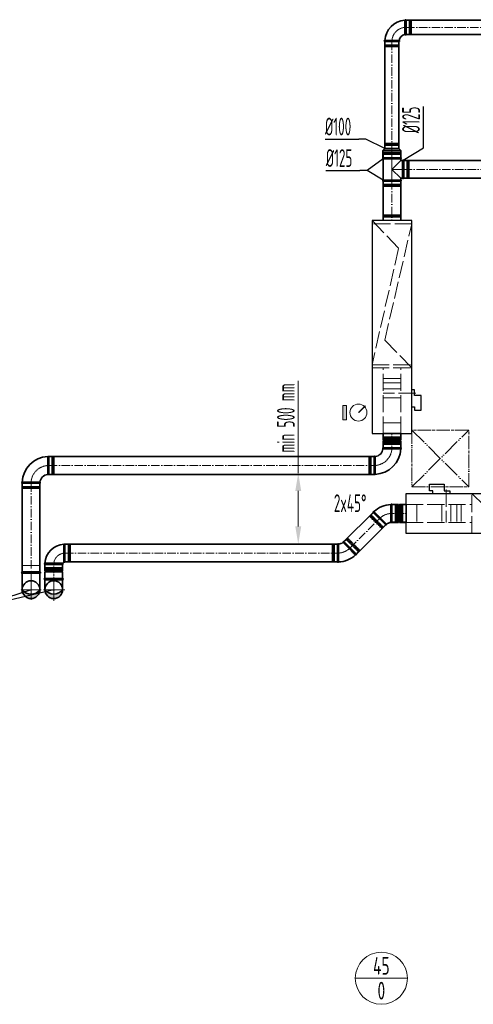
# Model space of a CAD drawing. Header units: millimetres. Extents: x -118717 to 8962, y 22910 to 145283.
# Tile 114 of 193: x -14900 to -11705, y 22910 to 29836. Entities that reach past the tile are written whole.
import ezdxf
from ezdxf.enums import TextEntityAlignment as Align

# ---------------------------------------------------------------- set-up
doc = ezdxf.new("R2010")
doc.units = ezdxf.units.MM
for name, pattern in [('ACAD_ISO02W100', [15, 12, -3]), ('ACAD_ISO05W100', [33, 24, -3, 0, -3, 0, -3]), ('ACAD_ISO10W100', [18, 12, -3, 0, -3]), ('phl_thick', [0])]:
    doc.linetypes.add(name, pattern=pattern)
for name, color, linetype, lineweight in [('UT_KOTY - DIMENZE', 7, 'Continuous', 5), ('VZT_01 SUP (PŘÍVOD) - OBRYS', 5, 'Continuous', 35), ('VZT_02 SUP (PŘÍVOD) - OSA', 5, 'ACAD_ISO10W100', 5), ('VZT_05 ETA (ODVOD) - OBRYS', 6, 'Continuous', 35), ('VZT_06 ETA (ODVOD) - OSA', 6, 'ACAD_ISO10W100', 5), ('VZT_21 ZAŘÍZENÍ - OBRYS', 1, 'Continuous', 30), ('VZT_22 ZAŘÍZENÍ - DETAIL', 8, 'Continuous', 5), ('VZT_52 POPIS - DISTRIBUCE', 7, 'Continuous', 5), ('VZT_60_KOTY - DIMENZE', 7, 'Continuous', 5), ('VZT_KOTY - DIMENZE', 7, 'Continuous', 5), ('VZT_POPIS - OBECNE', 7, 'Continuous', 5), ('VZT_POŽADAVKY NA STAVBU - PODHLEDY', 4, 'ACAD_ISO05W100', 5)]:
    doc.layers.add(name, color=color, linetype=linetype, lineweight=lineweight)
doc.layers.add('VZT_03 SUP (PŘÍVOD) - NETISK', color=8, linetype='ACAD_ISO02W100', lineweight=5, plot=False)
doc.layers.add('VZT_07 ETA (ODVOD) - NETISK', color=8, linetype='ACAD_ISO02W100', lineweight=5, plot=False)
doc.styles.add('EVORA_125', font='isocp.shx', dxfattribs={"width": 0.6, "height": 125})
doc.styles.add('ISOCP 2.5', font='isocp.shx', dxfattribs={"width": 0.6, "height": 2.5})
doc.styles.add('JS', font='isocp.shx', dxfattribs={"width": 0.6, "height": 125})

msp = doc.modelspace()

# ---------------------------------------------------------------- hatches: boundary and pattern name
at = {"layer": 'VZT_01 SUP (PŘÍVOD) - OBRYS'}
h = msp.add_hatch(color=256, dxfattribs=at)
h.dxf.hatch_style = 1
h.paths.add_polyline_path([(-14597.8, 25826.2, -0.233094), (-14660, 25795.2), (-14659.9, 25763.7, 0.412533)])
h.paths.add_polyline_path([(-14660.3, 25763.7, 0.001435), (-14659.9, 25763.7), (-14660, 25795.2, -0.235167), (-14722.8, 25826.2, 0.414214)])
at = {"layer": 'VZT_05 ETA (ODVOD) - OBRYS'}
h = msp.add_hatch(color=256, dxfattribs=at)
h.dxf.hatch_style = 1
h.paths.add_polyline_path([(-14757.8, 25826.2, -0.242708), (-14820.3, 25793.9), (-14820.3, 25763.7, 0.414214)])
h.paths.add_polyline_path([(-14820.3, 25763.7), (-14820.3, 25793.9, -0.242708), (-14882.8, 25826.2, 0.414214)])
at = {"layer": 'VZT_POPIS - OBECNE'}
h = msp.add_hatch(color=256, dxfattribs=at)
h.dxf.hatch_style = 1
h.paths.add_polyline_path([(-12624.5, 27121.9), (-12624.5, 27021.9), (-12599.5, 27021.9), (-12599.5, 27121.9)])

# ---------------------------------------------------------------- linework, layer by layer
at = {"layer": 'UT_KOTY - DIMENZE'}
for p, q in [((-12938.2, 26646.2), (-12938.2, 27296.4)), ((-12938.2, 26271.2), (-12938.2, 26521.2))]:
    msp.add_line(p, q, dxfattribs=at)
for points in [[(-12959.1, 26521.2), (-12917.4, 26521.2), (-12938.2, 26646.2)], [(-12959.1, 26271.2), (-12917.4, 26271.2), (-12938.2, 26146.2)]]:
    msp.add_solid(points, dxfattribs=at)
at = {"layer": 'VZT_01 SUP (PŘÍVOD) - OBRYS'}
for p, q in [((-12278.3, 26299.9), (-12278.3, 26424.9)), ((-12278.3, 26299.9), (-12278.3, 26424.9)), ((-12278.3, 26424.9), (-12232.8, 26424.9)), ((-12232.8, 26299.9), (-12232.8, 26424.9)), ((-12224.8, 26299.9), (-12224.8, 26424.9)), ((-12224.8, 26424.9), (-12179.3, 26424.9)), ((-12179.3, 26299.9), (-12179.3, 26424.9)), ((-12410.9, 26369.9), (-12322.5, 26281.6)), ((-12278.3, 26299.9), (-12232.8, 26299.9)), ((-12224.8, 26299.9), (-12179.3, 26299.9)), ((-14589, 26020.7), (-14589, 26145.7)), ((-14581.3, 26020.7), (-14581.3, 26145.7)), ((-12661.7, 26146), (-12661.7, 26021)), ((-12529.1, 26075.9), (-12617.5, 26164.3)), ((-14597.8, 26011.8), (-14722.8, 26011.8)), ((-14597.8, 26004.2), (-14722.8, 26004.2)), ((-14597.8, 26004.2), (-14722.8, 26004.2)), ((-14722.8, 25958.7), (-14722.8, 26004.2)), ((-14597.8, 25958.7), (-14597.8, 26004.2)), ((-14597.8, 25958.7), (-14722.8, 25958.7)), ((-14597.8, 25950.7), (-14722.8, 25950.7)), ((-14722.8, 25905.2), (-14722.8, 25950.7)), ((-14597.8, 25905.2), (-14722.8, 25905.2)), ((-14597.8, 25905.2), (-14597.8, 25950.7))]:
    msp.add_line(p, q, dxfattribs=at)
for points in [[(-12410.7, 26370), (-12617.3, 26164.5)], [(-12322.6, 26281.4), (-12529.1, 26075.9)], [(-12658, 26146.2), (-14581.3, 26146.2)], [(-12658, 26021.2), (-14581.3, 26021.2)], [(-14722.8, 25905.2), (-14597.8, 25905.2)], [(-14722.8, 25896.2), (-14597.8, 25896.2)], [(-14722.8, 25896.2), (-14722.8, 25826.2)], [(-14597.8, 25896.2), (-14597.8, 25826.2)]]:
    msp.add_lwpolyline(points, dxfattribs=at)
msp.add_circle((-14660.3, 25826.2), 62.5, dxfattribs=at)
for centre, radius, start, end in [((-12278.3, 26237.4), 187.5, 92.36067, 132.63933), ((-12282.1, 26423.2), 4.17, 23.46783, 158.89285), ((-12228.8, 26424.9), 4, 180, 0), ((-12407, 26371.5), 4.17, 66.10715, 201.53217), ((-12320.9, 26285.4), 4.17, 248.46783, 14.70192), ((-12278.3, 26237.4), 62.5, 96.83025, 128.16975), ((-12282.1, 26301.5), 4.17, 210.29808, 336.53217), ((-12228.8, 26299.9), 4, 0, 180), ((-14581.3, 26004.2), 141.5, 93.13688, 176.86312), ((-14585.1, 26144), 4.17, 23.46783, 159.66906), ((-12657.9, 26144.3), 4.17, 30.29808, 156.53217), ((-12661.7, 26208.5), 62.5, 276.83025, 308.16975), ((-12619, 26160.4), 4.17, 68.46783, 194.70192), ((-12661.7, 26208.5), 187.5, 272.36067, 312.63933), ((-12533, 26074.4), 4.17, 246.10715, 21.53217), ((-14721.1, 26008), 4.17, 110.33094, 246.53217), ((-14599.5, 26008), 4.17, 293.46783, 66.53217), ((-14581.3, 26004.2), 16.5, 113.80931, 156.19069), ((-14585.1, 26022.3), 4.17, 203.46783, 336.53217), ((-12657.9, 26022.7), 4.17, 203.46783, 338.89285), ((-14722.8, 25900.7), 4.5, 90, 270), ((-14722.8, 25954.7), 4, 270, 90), ((-14597.8, 25954.7), 4, 90, 270), ((-14597.8, 25900.7), 4.5, 270, 90), ((-14660.3, 25826.2), 62.5, 0, 180), ((-14660.3, 25873.8), 78.6, 217.29073, 322.70927), ((-14660.3, 25826.2), 62.5, 180, 0)]:
    msp.add_arc(centre, radius, start, end, dxfattribs=at)
for points, knots in [([(-12286, 26424.7), (-12286, 26424.7), (-12286, 26423.1), (-12286, 26416.9), (-12286, 26412.4), (-12286, 26401), (-12286, 26394.2), (-12286, 26379.3), (-12285.9, 26371.3), (-12285.9, 26355), (-12285.9, 26347), (-12285.9, 26331.9), (-12285.8, 26324.9), (-12285.8, 26313.1), (-12285.8, 26308.3), (-12285.7, 26301.5), (-12285.7, 26299.7), (-12285.7, 26299.4), (-12285.7, 26299.4), (-12285.7, 26299.4)], [0, 0, 0, 0, 24.392784, 24.392784, 48.777002, 48.777002, 73.152705, 73.152705, 97.508329, 97.508329, 121.831482, 121.831482, 146.180287, 146.180287, 170.775455, 170.775455, 195.53354, 195.53354, 197.168564, 197.168564, 197.168564, 197.168564]), ([(-12316.9, 26286.5), (-12316.9, 26286.5), (-12316.9, 26286.5), (-12317.2, 26286.8), (-12317.4, 26287), (-12318.1, 26287.7), (-12318.7, 26288.3), (-12320.9, 26290.5), (-12323.1, 26292.8), (-12329.4, 26299.1), (-12333.7, 26303.5), (-12343.7, 26313.5), (-12349.2, 26319.1), (-12360.6, 26330.5), (-12366.4, 26336.4), (-12377.6, 26347.6), (-12382.9, 26352.9), (-12392.2, 26362.2), (-12396.2, 26366.2), (-12401.1, 26371.1), (-12402.6, 26372.6), (-12404.7, 26374.7), (-12405.3, 26375.3), (-12405.3, 26375.3)], [197.067977, 197.067977, 197.067977, 197.067977, 201.792196, 201.792196, 209.190204, 209.190204, 218.040239, 218.040239, 237.760854, 237.760854, 262.206108, 262.206108, 286.831239, 286.831239, 311.323072, 311.323072, 335.946087, 335.946087, 360.704397, 360.704397, 377.088273, 377.088273, 394.105327, 394.105327, 394.105327, 394.105327]), ([(-12654, 26021.2), (-12654, 26021.2), (-12654, 26022.8), (-12654, 26028.9), (-12654, 26033.4), (-12654, 26044.9), (-12654, 26051.6), (-12654, 26066.6), (-12654, 26074.6), (-12654.1, 26090.8), (-12654.1, 26098.9), (-12654.1, 26114), (-12654.1, 26120.9), (-12654.2, 26132.8), (-12654.2, 26137.6), (-12654.3, 26144.4), (-12654.3, 26146.2), (-12654.3, 26146.4), (-12654.3, 26146.4), (-12654.3, 26146.4)], [0, 0, 0, 0, 24.392784, 24.392784, 48.777002, 48.777002, 73.152705, 73.152705, 97.508329, 97.508329, 121.831482, 121.831482, 146.180287, 146.180287, 170.775455, 170.775455, 195.53354, 195.53354, 197.168564, 197.168564, 197.168564, 197.168564]), ([(-12623.1, 26159.4), (-12623.1, 26159.4), (-12623, 26159.3), (-12622.8, 26159.1), (-12622.6, 26158.9), (-12621.9, 26158.1), (-12621.3, 26157.6), (-12619.1, 26155.3), (-12616.9, 26153.1), (-12610.6, 26146.7), (-12606.3, 26142.4), (-12596.3, 26132.4), (-12590.8, 26126.8), (-12579.4, 26115.3), (-12573.5, 26109.5), (-12562.3, 26098.3), (-12557.1, 26093), (-12547.7, 26083.6), (-12543.8, 26079.7), (-12538.9, 26074.8), (-12537.4, 26073.2), (-12535.2, 26071.1), (-12534.7, 26070.6), (-12534.7, 26070.6)], [197.067977, 197.067977, 197.067977, 197.067977, 201.792196, 201.792196, 209.190204, 209.190204, 218.040239, 218.040239, 237.760854, 237.760854, 262.206108, 262.206108, 286.831239, 286.831239, 311.323072, 311.323072, 335.946087, 335.946087, 360.704397, 360.704397, 377.088273, 377.088273, 394.105327, 394.105327, 394.105327, 394.105327])]:
    msp.add_open_spline(points, degree=3, knots=knots, dxfattribs=at)
at = {"layer": 'VZT_02 SUP (PŘÍVOD) - OSA', "ltscale": 5}
for points in [[(-12573.2, 26120.2), (-12366.7, 26325.7)], [(-14581.3, 26083.7), (-12658, 26083.7)], [(-14660.3, 25748), (-14660.3, 25904.3)], [(-14582.2, 25826.2), (-14738.4, 25826.2)]]:
    msp.add_lwpolyline(points, dxfattribs=at)
at = {"layer": 'VZT_02 SUP (PŘÍVOD) - OSA', "ltscale": 0.3}
for points in [[(-12278.3, 26362.4), (-12278.3, 26362.4, 0.198912), (-12366.7, 26325.7, 0.198912)], [(-12661.7, 26083.5), (-12661.7, 26083.5, 0.198912), (-12573.3, 26120.1, 0.198912)], [(-14581.3, 26083.2), (-14581.3, 26083.2, 0.414214), (-14660.3, 26004.2), (-14660.3, 26004.2)]]:
    msp.add_lwpolyline(points, format="xyb", dxfattribs=at)
at = {"layer": 'VZT_02 SUP (PŘÍVOD) - OSA'}
for points in [[(-12278.3, 26362.4), (-12179.3, 26362.4)], [(-14660.3, 25905.2), (-14660.3, 26004.2)]]:
    msp.add_lwpolyline(points, dxfattribs=at)
at = {"layer": 'VZT_02 SUP (PŘÍVOD) - OSA', "ltscale": 0.3}
for points in [[(-14660.3, 25826.2), (-14660.3, 25905.2)], [(-14732.8, 25826.2), (-14660.3, 25826.2)], [(-14660.3, 25753.7), (-14660.3, 25826.2)], [(-14660.3, 25826.2), (-14587.8, 25826.2)]]:
    msp.add_lwpolyline(points, dxfattribs=at)
at = {"layer": 'VZT_03 SUP (PŘÍVOD) - NETISK', "ltscale": 0.4}
for p, q in [((-12278.3, 26422.4), (-12256.3, 26422.4)), ((-12256.3, 26302.4), (-12256.3, 26422.4)), ((-12256.3, 26421.4), (-12252.8, 26421.4)), ((-12252.8, 26301.4), (-12252.8, 26423.4)), ((-12252.8, 26423.4), (-12252.3, 26423.4)), ((-12252.3, 26301.4), (-12252.3, 26423.4)), ((-12252.3, 26421.4), (-12245.3, 26421.4)), ((-12245.3, 26301.4), (-12245.3, 26423.4)), ((-12245.3, 26423.4), (-12244.8, 26423.4)), ((-12244.8, 26301.4), (-12244.8, 26423.4)), ((-12244.8, 26421.4), (-12244.3, 26421.4)), ((-12244.3, 26302.4), (-12244.3, 26422.4)), ((-12244.3, 26422.4), (-12240.3, 26422.4)), ((-12240.3, 26302.4), (-12240.3, 26422.4)), ((-12433.1, 26344.1), (-12436, 26341.3)), ((-12436, 26341.3), (-12351.1, 26256.4)), ((-12433.1, 26345.5), (-12433.5, 26345.2)), ((-12433.5, 26345.2), (-12347.2, 26258.9)), ((-12433.1, 26345.5), (-12346.9, 26259.3)), ((-12433.1, 26344.1), (-12348.3, 26259.3)), ((-12432.1, 26343.8), (-12432.4, 26343.4)), ((-12426.8, 26349.1), (-12431.7, 26344.1)), ((-12427.8, 26350.8), (-12428.2, 26350.5)), ((-12428.2, 26350.5), (-12341.9, 26264.2)), ((-12427.8, 26350.8), (-12341.6, 26264.6)), ((-12423.9, 26351.9), (-12426.4, 26349.4)), ((-12409.1, 26368.2), (-12424.6, 26352.6)), ((-12424.6, 26352.6), (-12339.8, 26267.8)), ((-12348.3, 26259.3), (-12351.1, 26256.4)), ((-12348.6, 26260.3), (-12349, 26260)), ((-12343.3, 26265.6), (-12348.3, 26260.7)), ((-12346.9, 26259.3), (-12347.2, 26258.9)), ((-12340.5, 26268.5), (-12343, 26266)), ((-12341.6, 26264.6), (-12341.9, 26264.2)), ((-12324.2, 26283.3), (-12339.8, 26267.8)), ((-12278.3, 26302.4), (-12256.3, 26302.4)), ((-12256.3, 26303.4), (-12252.8, 26303.4)), ((-12252.8, 26301.4), (-12252.3, 26301.4)), ((-12252.3, 26303.4), (-12245.3, 26303.4)), ((-12245.3, 26301.4), (-12244.8, 26301.4)), ((-12244.8, 26303.4), (-12244.3, 26303.4)), ((-12244.3, 26302.4), (-12240.3, 26302.4)), ((-12599.5, 26177.4), (-12597, 26179.9)), ((-12598.4, 26181.3), (-12598.1, 26181.6)), ((-12512.2, 26095), (-12598.4, 26181.3)), ((-12511.8, 26095.4), (-12598.1, 26181.6)), ((-12596.7, 26180.2), (-12591.7, 26185.2)), ((-12593.1, 26186.6), (-12592.8, 26186.9)), ((-12506.8, 26100.3), (-12593.1, 26186.6)), ((-12506.5, 26100.7), (-12592.8, 26186.9)), ((-12591.7, 26186.6), (-12588.9, 26189.4)), ((-12506.8, 26101.7), (-12591.7, 26186.6)), ((-12591.3, 26185.5), (-12591, 26185.9)), ((-12504, 26104.6), (-12588.9, 26189.4)), ((-14559.3, 26143.2), (-14581.3, 26143.2)), ((-14559.3, 26023.2), (-14559.3, 26143.2)), ((-14555.8, 26142.2), (-14559.3, 26142.2)), ((-14555.8, 26022.2), (-14555.8, 26144.2)), ((-14555.3, 26144.2), (-14555.8, 26144.2)), ((-14555.3, 26022.2), (-14555.3, 26144.2)), ((-14548.3, 26142.2), (-14555.3, 26142.2)), ((-14548.3, 26022.2), (-14548.3, 26144.2)), ((-14547.8, 26144.2), (-14548.3, 26144.2)), ((-14547.8, 26022.2), (-14547.8, 26144.2)), ((-14547.3, 26142.2), (-14547.8, 26142.2)), ((-14547.3, 26023.2), (-14547.3, 26143.2)), ((-14543.3, 26143.2), (-14547.3, 26143.2)), ((-14543.3, 26023.2), (-14543.3, 26143.2)), ((-12699.7, 26143.5), (-12699.7, 26023.5)), ((-12695.7, 26143.5), (-12699.7, 26143.5)), ((-12695.7, 26143.5), (-12695.7, 26023.5)), ((-12695.2, 26142.5), (-12695.7, 26142.5)), ((-12695.2, 26144.5), (-12695.2, 26022.5)), ((-12694.7, 26144.5), (-12695.2, 26144.5)), ((-12694.7, 26144.5), (-12694.7, 26022.5)), ((-12687.7, 26142.5), (-12694.7, 26142.5)), ((-12687.7, 26144.5), (-12687.7, 26022.5)), ((-12687.2, 26144.5), (-12687.7, 26144.5)), ((-12687.2, 26144.5), (-12687.2, 26022.5)), ((-12683.7, 26142.5), (-12687.2, 26142.5)), ((-12683.7, 26143.5), (-12683.7, 26023.5)), ((-12661.7, 26143.5), (-12683.7, 26143.5)), ((-12615.7, 26162.5), (-12600.2, 26178.1)), ((-12515.3, 26093.2), (-12600.2, 26178.1)), ((-12530.9, 26077.7), (-12515.3, 26093.2)), ((-12516, 26094), (-12513.6, 26096.4)), ((-12513.2, 26096.8), (-12508.3, 26101.7)), ((-12512.2, 26095), (-12511.8, 26095.4)), ((-12507.9, 26102.1), (-12507.6, 26102.4)), ((-12506.8, 26101.7), (-12504, 26104.6)), ((-12506.8, 26100.3), (-12506.5, 26100.7)), ((-14599.3, 25978.7), (-14721.3, 25978.7)), ((-14721.3, 25978.7), (-14721.3, 25978.2)), ((-14599.3, 25978.2), (-14721.3, 25978.2)), ((-14720.3, 26004.2), (-14720.3, 25982.2)), ((-14600.3, 25982.2), (-14720.3, 25982.2)), ((-14719.3, 25982.2), (-14719.3, 25978.7)), ((-14719.3, 25978.2), (-14719.3, 25971.2)), ((-14601.3, 25982.2), (-14601.3, 25978.7)), ((-14601.3, 25978.2), (-14601.3, 25971.2)), ((-14600.3, 26004.2), (-14600.3, 25982.2)), ((-14599.3, 25978.7), (-14599.3, 25978.2)), ((-14559.3, 26023.2), (-14581.3, 26023.2)), ((-14555.8, 26024.2), (-14559.3, 26024.2)), ((-14555.3, 26022.2), (-14555.8, 26022.2)), ((-14548.3, 26024.2), (-14555.3, 26024.2)), ((-14547.8, 26022.2), (-14548.3, 26022.2)), ((-14547.3, 26024.2), (-14547.8, 26024.2)), ((-14543.3, 26023.2), (-14547.3, 26023.2)), ((-12695.7, 26023.5), (-12699.7, 26023.5)), ((-12695.2, 26024.5), (-12695.7, 26024.5)), ((-12694.7, 26022.5), (-12695.2, 26022.5)), ((-12687.7, 26024.5), (-12694.7, 26024.5)), ((-12687.2, 26022.5), (-12687.7, 26022.5)), ((-12683.7, 26024.5), (-12687.2, 26024.5)), ((-12661.7, 26023.5), (-12683.7, 26023.5)), ((-14599.3, 25971.2), (-14721.3, 25971.2)), ((-14721.3, 25971.2), (-14721.3, 25970.7)), ((-14599.3, 25970.7), (-14721.3, 25970.7)), ((-14600.3, 25970.2), (-14720.3, 25970.2)), ((-14720.3, 25970.2), (-14720.3, 25966.2)), ((-14600.3, 25966.2), (-14720.3, 25966.2)), ((-14719.3, 25970.7), (-14719.3, 25970.2)), ((-14601.3, 25970.7), (-14601.3, 25970.2)), ((-14600.3, 25970.2), (-14600.3, 25966.2)), ((-14599.3, 25971.2), (-14599.3, 25970.7))]:
    msp.add_line(p, q, dxfattribs=at)
msp.add_lwpolyline([(-14722.8, 25905.2), (-14722.8, 25950.2), (-14597.8, 25950.2), (-14597.8, 25905.2)], dxfattribs=at)
at = {"layer": 'VZT_05 ETA (ODVOD) - OBRYS'}
for p, q in [((-12186.8, 29831.5), (-12186.8, 29781.4)), ((-12178.8, 29831.5), (-12178.8, 29731.5)), ((-12328.8, 29689.5), (-12278.7, 29689.5)), ((-12228.8, 29681.5), (-12328.8, 29681.5)), ((-12328.8, 28929), (-12342.3, 28915.5)), ((-12342.3, 28915.5), (-12215.3, 28915.5)), ((-12342.3, 28865), (-12342.3, 28915.5)), ((-12328.8, 28929), (-12228.8, 28929)), ((-12228.8, 28929), (-12215.3, 28915.5)), ((-12215.3, 28865), (-12215.3, 28915.5)), ((-12342.3, 28865), (-12215.3, 28865)), ((-12216.3, 28865), (-12341.3, 28865)), ((-12216.3, 28857.3), (-12341.3, 28857.3)), ((-12341.3, 28857.3), (-12341.3, 28707.6)), ((-12216.3, 28845), (-12278.8, 28782.5)), ((-12216.3, 28857.3), (-12216.3, 28845)), ((-12203.5, 28845), (-12216.3, 28845)), ((-12203.5, 28720), (-12203.5, 28845)), ((-12195.8, 28720), (-12195.8, 28845)), ((-12278.8, 28782.5), (-12216.3, 28720)), ((-12216.3, 28707.6), (-12341.3, 28707.6)), ((-12341.3, 28700), (-12216.3, 28700)), ((-12203.5, 28720), (-12216.3, 28720)), ((-12216.3, 28720), (-12216.3, 28707.6)), ((-12216.3, 26923.8), (-12341.3, 26923.8)), ((-12341.3, 26878.3), (-12341.3, 26923.8)), ((-12216.3, 26878.3), (-12341.3, 26878.3)), ((-12216.3, 26878.3), (-12216.3, 26923.8)), ((-12216.3, 26870.3), (-12341.3, 26870.3)), ((-12341.3, 26824.8), (-12341.3, 26870.3)), ((-12341.3, 26824.8), (-12216.3, 26824.8)), ((-12216.3, 26824.8), (-12341.3, 26824.8)), ((-12216.3, 26824.8), (-12216.3, 26870.3)), ((-14695.3, 26762.3), (-14695.3, 26637.3)), ((-12403.8, 26637.3), (-12403.8, 26762.3)), ((-14757.8, 26574.8), (-14882.8, 26574.8))]:
    msp.add_line(p, q, dxfattribs=at)
for points in [[(-10957, 29831.5), (-12178.8, 29831.5)], [(-10957, 29731.5), (-12178.8, 29731.5)], [(-12328.8, 28929), (-12328.8, 29681.5)], [(-12228.8, 28929), (-12228.8, 29681.5)], [(-11260.4, 28845), (-12195.8, 28845)], [(-12341.3, 28423.8), (-12341.3, 28700)], [(-12216.3, 28423.8), (-12216.3, 28700)], [(-11260.4, 28720), (-12195.8, 28720)], [(-12403.8, 26762.3), (-14695.3, 26762.3)], [(-12403.8, 26637.3), (-14695.3, 26637.3)], [(-14882.8, 25951.2), (-14882.8, 26574.8)], [(-14757.8, 25951.2), (-14757.8, 26574.8)], [(-14757.8, 25951.2), (-14882.8, 25951.2)], [(-14757.8, 25942.2), (-14882.8, 25942.2)], [(-14882.8, 25942.2), (-14882.8, 25826.2)], [(-14757.8, 25942.2), (-14757.8, 25826.2)]]:
    msp.add_lwpolyline(points, dxfattribs=at)
msp.add_circle((-14820.3, 25826.2), 62.5, dxfattribs=at)
for centre, radius, start, end in [((-12178.8, 29681.5), 150, 93.05723, 176.94277), ((-12182.8, 29831.5), 4, 0, 180), ((-12178.8, 29681.5), 50, 99.14784, 170.85216), ((-12182.8, 29731.5), 4, 189.14784, 0), ((-12328.8, 29685.5), 4, 90, 270), ((-12228.8, 29685.5), 4, 270, 80.85216), ((-12339.7, 28861.2), 4.17, 113.46783, 246.53217), ((-12218, 28861.2), 4.17, 293.46783, 66.53217), ((-12199.7, 28843.3), 4.17, 23.46783, 156.53217), ((-12339.7, 28703.8), 4.17, 113.46783, 246.53217), ((-12218, 28703.8), 4.17, 293.46783, 66.53217), ((-12199.7, 28721.7), 4.17, 203.46783, 336.53217), ((-12341.3, 26874.3), 4, 270, 90), ((-12216.3, 26874.3), 4, 90, 270), ((-12403.8, 26824.8), 62.5, 276.83025, 353.16975), ((-12403.8, 26824.8), 187.5, 272.36067, 357.63933), ((-12339.7, 26821), 4.17, 113.46783, 239.70192), ((-12218, 26821), 4.17, 291.10715, 66.53217), ((-14695.3, 26574.8), 187.5, 92.36067, 177.63933), ((-14699.1, 26760.7), 4.17, 23.46783, 158.89285), ((-12400, 26760.7), 4.17, 30.29808, 156.53217), ((-14695.3, 26574.8), 62.5, 96.83025, 173.16975), ((-14699.1, 26639), 4.17, 210.29808, 336.53217), ((-12400, 26639), 4.17, 203.46783, 338.89285), ((-14881.1, 26578.7), 4.17, 111.10715, 246.53217), ((-14759.5, 26578.7), 4.17, 293.46783, 59.70192), ((-14882.8, 25946.7), 4.5, 90, 270), ((-14757.8, 25946.7), 4.5, 270, 90), ((-14820.3, 25870.6), 76.7, 215.4307, 324.5693)]:
    msp.add_arc(centre, radius, start, end, dxfattribs=at)
for points, knots in [([(-12186.8, 29781.4), (-12186.8, 29775), (-12186.8, 29768.7), (-12186.8, 29756.7), (-12186.8, 29751.1), (-12186.8, 29741.6), (-12186.8, 29737.8), (-12186.8, 29732.5), (-12186.8, 29731), (-12186.8, 29730.9), (-12186.8, 29730.9), (-12186.8, 29730.9)], [78.71119, 78.71119, 78.71119, 78.71119, 97.804615, 97.804615, 117.523893, 117.523893, 137.264303, 137.264303, 156.831737, 156.831737, 157.874915, 157.874915, 157.874915, 157.874915]), ([(-12228.2, 29689.5), (-12228.2, 29689.5), (-12229.3, 29689.5), (-12233.8, 29689.5), (-12237.3, 29689.5), (-12246.2, 29689.5), (-12251.5, 29689.5), (-12263.4, 29689.5), (-12269.9, 29689.5), (-12277.2, 29689.5), (-12277.9, 29689.5), (-12278.7, 29689.5)], [157.874915, 157.874915, 157.874915, 157.874915, 176.103874, 176.103874, 195.460379, 195.460379, 215.101284, 215.101284, 234.82164, 234.82164, 237.034743, 237.034743, 237.034743, 237.034743]), ([(-12341.8, 26817.4), (-12341.8, 26817.4), (-12340.2, 26817.4), (-12334.1, 26817.4), (-12329.6, 26817.3), (-12318.2, 26817.3), (-12311.4, 26817.3), (-12296.4, 26817.2), (-12288.3, 26817.2), (-12272, 26817.2), (-12263.8, 26817.2), (-12248.6, 26817.1), (-12241.7, 26817.1), (-12229.9, 26817.1), (-12225.2, 26817.1), (-12218.6, 26817.1), (-12216.8, 26817.1), (-12216.5, 26817.1), (-12216.5, 26817.1), (-12216.5, 26817.1)], [0, 0, 0, 0, 24.235852, 24.235852, 48.531845, 48.531845, 73.024415, 73.024415, 97.570898, 97.570898, 122.078339, 122.078339, 146.53579, 146.53579, 170.957495, 170.957495, 195.359468, 195.359468, 197.168246, 197.168246, 197.168246, 197.168246]), ([(-14702.7, 26636.9), (-14702.7, 26636.9), (-14702.7, 26637), (-14702.7, 26637.3), (-14702.7, 26637.6), (-14702.7, 26638.6), (-14702.7, 26639.4), (-14702.8, 26642.6), (-14702.8, 26645.7), (-14702.8, 26654.7), (-14702.9, 26660.8), (-14702.9, 26674.9), (-14702.9, 26682.8), (-14703, 26699), (-14703, 26707.2), (-14703, 26723.1), (-14703, 26730.5), (-14703, 26743.7), (-14703, 26749.3), (-14703, 26756.3), (-14703, 26758.4), (-14703, 26761.4), (-14703, 26762.2), (-14703, 26762.2)], [197.067977, 197.067977, 197.067977, 197.067977, 201.792196, 201.792196, 209.190204, 209.190204, 218.040239, 218.040239, 237.760854, 237.760854, 262.206108, 262.206108, 286.831239, 286.831239, 311.323072, 311.323072, 335.946087, 335.946087, 360.704397, 360.704397, 377.088273, 377.088273, 394.105327, 394.105327, 394.105327, 394.105327]), ([(-12396.4, 26762.8), (-12396.4, 26762.8), (-12396.4, 26762.7), (-12396.4, 26762.4), (-12396.4, 26762.1), (-12396.4, 26761), (-12396.4, 26760.3), (-12396.4, 26757.1), (-12396.3, 26754), (-12396.3, 26745), (-12396.3, 26738.9), (-12396.2, 26724.8), (-12396.2, 26716.9), (-12396.2, 26700.7), (-12396.2, 26692.5), (-12396.1, 26676.6), (-12396.1, 26669.1), (-12396.1, 26656), (-12396.1, 26650.4), (-12396.1, 26643.4), (-12396.1, 26641.3), (-12396.1, 26638.3), (-12396.1, 26637.5), (-12396.1, 26637.5)], [197.067977, 197.067977, 197.067977, 197.067977, 201.792196, 201.792196, 209.190204, 209.190204, 218.040239, 218.040239, 237.760854, 237.760854, 262.206108, 262.206108, 286.831239, 286.831239, 311.323072, 311.323072, 335.946087, 335.946087, 360.704397, 360.704397, 377.088273, 377.088273, 394.105327, 394.105327, 394.105327, 394.105327]), ([(-14757.4, 26582.3), (-14757.4, 26582.3), (-14758.9, 26582.3), (-14765.1, 26582.3), (-14769.6, 26582.4), (-14780.9, 26582.4), (-14787.7, 26582.4), (-14802.8, 26582.5), (-14810.8, 26582.5), (-14827.2, 26582.5), (-14835.3, 26582.5), (-14850.5, 26582.5), (-14857.4, 26582.5), (-14869.2, 26582.6), (-14873.9, 26582.6), (-14880.6, 26582.6), (-14882.4, 26582.6), (-14882.6, 26582.6), (-14882.6, 26582.6), (-14882.6, 26582.6)], [0, 0, 0, 0, 24.235852, 24.235852, 48.531845, 48.531845, 73.024415, 73.024415, 97.570898, 97.570898, 122.078339, 122.078339, 146.53579, 146.53579, 170.957495, 170.957495, 195.359468, 195.359468, 197.168246, 197.168246, 197.168246, 197.168246])]:
    msp.add_open_spline(points, degree=3, knots=knots, dxfattribs=at)
at = {"layer": 'VZT_06 ETA (ODVOD) - OSA', "ltscale": 0.3}
for points in [[(-12278.8, 29681.5), (-12278.8, 29681.5, -0.414214), (-12178.8, 29781.5), (-12178.8, 29781.5)], [(-12278.8, 26824.8), (-12278.8, 26824.8, -0.414214), (-12403.8, 26699.8), (-12403.8, 26699.8)], [(-14820.3, 26574.8), (-14820.3, 26574.8, -0.414214), (-14695.3, 26699.8), (-14695.3, 26699.8)]]:
    msp.add_lwpolyline(points, format="xyb", dxfattribs=at)
at = {"layer": 'VZT_06 ETA (ODVOD) - OSA', "ltscale": 5}
for points in [[(-12178.8, 29781.5), (-10957, 29781.5)], [(-12278.8, 29681.5), (-12278.8, 28929)], [(-12195.8, 28782.5), (-11260.4, 28782.5)], [(-12278.8, 28700), (-12278.8, 28423.8)], [(-14695.3, 26699.8), (-12403.8, 26699.8)], [(-14820.3, 26574.8), (-14820.3, 25951.2)]]:
    msp.add_lwpolyline(points, dxfattribs=at)
at = {"layer": 'VZT_06 ETA (ODVOD) - OSA', "ltscale": 0.3}
for points in [[(-12278.8, 28865), (-12278.8, 28929)], [(-12195.8, 28782.5), (-12278.8, 28782.5)], [(-14820.3, 25826.2), (-14820.3, 25951.2)], [(-14820.3, 25826.2), (-14892.8, 25826.2)], [(-14820.3, 25753.7), (-14820.3, 25826.2)], [(-14747.8, 25826.2), (-14820.3, 25826.2)]]:
    msp.add_lwpolyline(points, dxfattribs=at)
at = {"layer": 'VZT_06 ETA (ODVOD) - OSA'}
msp.add_lwpolyline([(-12278.8, 26824.8), (-12278.8, 26923.8)], dxfattribs=at)
at = {"layer": 'VZT_07 ETA (ODVOD) - NETISK', "ltscale": 0.4}
for p, q in [((-12178.8, 29830.5), (-12156.8, 29830.5)), ((-12156.8, 29830.5), (-12156.8, 29732.5)), ((-12156.8, 29829.5), (-12153.3, 29829.5)), ((-12153.3, 29831.5), (-12153.3, 29731.5)), ((-12153.3, 29831.5), (-12152.8, 29831.5)), ((-12152.8, 29831.5), (-12152.8, 29731.5)), ((-12152.8, 29829.5), (-12145.8, 29829.5)), ((-12145.8, 29831.5), (-12145.8, 29731.5)), ((-12145.8, 29831.5), (-12145.3, 29831.5)), ((-12145.3, 29831.5), (-12145.3, 29731.5)), ((-12145.3, 29829.5), (-12144.8, 29829.5)), ((-12144.8, 29830.5), (-12144.8, 29732.5)), ((-12144.8, 29830.5), (-12140.8, 29830.5)), ((-12140.8, 29830.5), (-12140.8, 29732.5)), ((-12178.8, 29732.5), (-12156.8, 29732.5)), ((-12156.8, 29733.5), (-12153.3, 29733.5)), ((-12153.3, 29731.5), (-12152.8, 29731.5)), ((-12152.8, 29733.5), (-12145.8, 29733.5)), ((-12145.8, 29731.5), (-12145.3, 29731.5)), ((-12145.3, 29733.5), (-12144.8, 29733.5)), ((-12144.8, 29732.5), (-12140.8, 29732.5)), ((-12328.8, 29656), (-12228.8, 29656)), ((-12328.8, 29655.5), (-12328.8, 29656)), ((-12328.8, 29655.5), (-12228.8, 29655.5)), ((-12328.8, 29648.5), (-12228.8, 29648.5)), ((-12328.8, 29648), (-12328.8, 29648.5)), ((-12328.8, 29648), (-12228.8, 29648)), ((-12327.8, 29659.5), (-12327.8, 29681.5)), ((-12327.8, 29659.5), (-12229.8, 29659.5)), ((-12327.8, 29647.5), (-12229.8, 29647.5)), ((-12327.8, 29643.5), (-12327.8, 29647.5)), ((-12327.8, 29643.5), (-12229.8, 29643.5)), ((-12326.8, 29656), (-12326.8, 29659.5)), ((-12326.8, 29648.5), (-12326.8, 29655.5)), ((-12326.8, 29647.5), (-12326.8, 29648)), ((-12230.8, 29656), (-12230.8, 29659.5)), ((-12230.8, 29648.5), (-12230.8, 29655.5)), ((-12230.8, 29647.5), (-12230.8, 29648)), ((-12229.8, 29659.5), (-12229.8, 29681.5)), ((-12229.8, 29643.5), (-12229.8, 29647.5)), ((-12228.8, 29655.5), (-12228.8, 29656)), ((-12228.8, 29648), (-12228.8, 29648.5)), ((-12228.8, 28962.5), (-12328.8, 28962.5)), ((-12328.8, 28962.5), (-12328.8, 28962)), ((-12228.8, 28962), (-12328.8, 28962)), ((-12228.8, 28955), (-12328.8, 28955)), ((-12328.8, 28955), (-12328.8, 28954.5)), ((-12228.8, 28954.5), (-12328.8, 28954.5)), ((-12229.8, 28967), (-12327.8, 28967)), ((-12327.8, 28967), (-12327.8, 28963)), ((-12229.8, 28963), (-12327.8, 28963)), ((-12229.8, 28951), (-12327.8, 28951)), ((-12327.8, 28951), (-12327.8, 28929)), ((-12326.8, 28963), (-12326.8, 28962.5)), ((-12326.8, 28962), (-12326.8, 28955)), ((-12326.8, 28954.5), (-12326.8, 28951)), ((-12230.8, 28963), (-12230.8, 28962.5)), ((-12230.8, 28962), (-12230.8, 28955)), ((-12230.8, 28954.5), (-12230.8, 28951)), ((-12229.8, 28967), (-12229.8, 28963)), ((-12229.8, 28951), (-12229.8, 28929)), ((-12228.8, 28962.5), (-12228.8, 28962)), ((-12228.8, 28955), (-12228.8, 28954.5)), ((-12217.8, 28898.5), (-12339.8, 28898.5)), ((-12339.8, 28898), (-12339.8, 28898.5)), ((-12217.8, 28898), (-12339.8, 28898)), ((-12217.8, 28891), (-12339.8, 28891)), ((-12339.8, 28890.5), (-12339.8, 28891)), ((-12217.8, 28890.5), (-12339.8, 28890.5)), ((-12218.8, 28903), (-12338.8, 28903)), ((-12338.8, 28899), (-12338.8, 28903)), ((-12218.8, 28899), (-12338.8, 28899)), ((-12218.8, 28887), (-12338.8, 28887)), ((-12338.8, 28865), (-12338.8, 28887)), ((-12337.8, 28898.5), (-12337.8, 28899)), ((-12337.8, 28891), (-12337.8, 28898)), ((-12337.8, 28887), (-12337.8, 28890.5)), ((-12219.8, 28898.5), (-12219.8, 28899)), ((-12219.8, 28891), (-12219.8, 28898)), ((-12219.8, 28887), (-12219.8, 28890.5)), ((-12218.8, 28899), (-12218.8, 28903)), ((-12218.8, 28865), (-12218.8, 28887)), ((-12217.8, 28898), (-12217.8, 28898.5)), ((-12217.8, 28890.5), (-12217.8, 28891)), ((-12195.8, 28842.5), (-12173.8, 28842.5)), ((-12173.8, 28722.5), (-12173.8, 28842.5)), ((-12173.8, 28841.5), (-12170.3, 28841.5)), ((-12170.3, 28721.5), (-12170.3, 28843.5)), ((-12170.3, 28843.5), (-12169.8, 28843.5)), ((-12169.8, 28721.5), (-12169.8, 28843.5)), ((-12169.8, 28841.5), (-12162.8, 28841.5)), ((-12162.8, 28721.5), (-12162.8, 28843.5)), ((-12162.8, 28843.5), (-12162.3, 28843.5)), ((-12162.3, 28721.5), (-12162.3, 28843.5)), ((-12162.3, 28841.5), (-12161.8, 28841.5)), ((-12161.8, 28722.5), (-12161.8, 28842.5)), ((-12161.8, 28842.5), (-12157.8, 28842.5)), ((-12157.8, 28722.5), (-12157.8, 28842.5)), ((-12217.8, 28674.5), (-12339.8, 28674.5)), ((-12339.8, 28674), (-12339.8, 28674.5)), ((-12217.8, 28674), (-12339.8, 28674)), ((-12338.8, 28678), (-12338.8, 28700)), ((-12218.8, 28678), (-12338.8, 28678)), ((-12337.8, 28674.5), (-12337.8, 28678)), ((-12337.8, 28667), (-12337.8, 28674)), ((-12219.8, 28674.5), (-12219.8, 28678)), ((-12219.8, 28667), (-12219.8, 28674)), ((-12218.8, 28678), (-12218.8, 28700)), ((-12217.8, 28674), (-12217.8, 28674.5)), ((-12195.8, 28722.5), (-12173.8, 28722.5)), ((-12173.8, 28723.5), (-12170.3, 28723.5)), ((-12170.3, 28721.5), (-12169.8, 28721.5)), ((-12169.8, 28723.5), (-12162.8, 28723.5)), ((-12162.8, 28721.5), (-12162.3, 28721.5)), ((-12162.3, 28723.5), (-12161.8, 28723.5)), ((-12161.8, 28722.5), (-12157.8, 28722.5)), ((-12217.8, 28667), (-12339.8, 28667)), ((-12339.8, 28666.5), (-12339.8, 28667)), ((-12217.8, 28666.5), (-12339.8, 28666.5)), ((-12218.8, 28666), (-12338.8, 28666)), ((-12338.8, 28662), (-12338.8, 28666)), ((-12218.8, 28662), (-12338.8, 28662)), ((-12337.8, 28666), (-12337.8, 28666.5)), ((-12219.8, 28666), (-12219.8, 28666.5)), ((-12218.8, 28662), (-12218.8, 28666)), ((-12217.8, 28666.5), (-12217.8, 28667)), ((-12339.8, 28457.3), (-12217.8, 28457.3)), ((-12339.8, 28456.8), (-12339.8, 28457.3)), ((-12339.8, 28456.8), (-12217.8, 28456.8)), ((-12339.8, 28449.8), (-12217.8, 28449.8)), ((-12339.8, 28449.3), (-12339.8, 28449.8)), ((-12339.8, 28449.3), (-12217.8, 28449.3)), ((-12338.8, 28461.8), (-12218.8, 28461.8)), ((-12338.8, 28457.8), (-12338.8, 28461.8)), ((-12338.8, 28457.8), (-12218.8, 28457.8)), ((-12338.8, 28445.8), (-12218.8, 28445.8)), ((-12338.8, 28423.8), (-12338.8, 28445.8)), ((-12337.8, 28457.3), (-12337.8, 28457.8)), ((-12337.8, 28449.8), (-12337.8, 28456.8)), ((-12337.8, 28445.8), (-12337.8, 28449.3)), ((-12219.8, 28457.3), (-12219.8, 28457.8)), ((-12219.8, 28449.8), (-12219.8, 28456.8)), ((-12219.8, 28445.8), (-12219.8, 28449.3)), ((-12218.8, 28457.8), (-12218.8, 28461.8)), ((-12218.8, 28423.8), (-12218.8, 28445.8)), ((-12217.8, 28456.8), (-12217.8, 28457.3)), ((-12217.8, 28449.3), (-12217.8, 28449.8)), ((-12339.8, 26898.3), (-12217.8, 26898.3)), ((-12339.8, 26898.3), (-12339.8, 26897.8)), ((-12339.8, 26897.8), (-12217.8, 26897.8)), ((-12339.8, 26890.8), (-12217.8, 26890.8)), ((-12339.8, 26890.8), (-12339.8, 26890.3)), ((-12339.8, 26890.3), (-12217.8, 26890.3)), ((-12338.8, 26923.8), (-12338.8, 26901.8)), ((-12338.8, 26901.8), (-12218.8, 26901.8)), ((-12338.8, 26889.8), (-12218.8, 26889.8)), ((-12338.8, 26889.8), (-12338.8, 26885.8)), ((-12338.8, 26885.8), (-12218.8, 26885.8)), ((-12337.8, 26901.8), (-12337.8, 26898.3)), ((-12337.8, 26897.8), (-12337.8, 26890.8)), ((-12337.8, 26890.3), (-12337.8, 26889.8)), ((-12219.8, 26901.8), (-12219.8, 26898.3)), ((-12219.8, 26897.8), (-12219.8, 26890.8)), ((-12219.8, 26890.3), (-12219.8, 26889.8)), ((-12218.8, 26923.8), (-12218.8, 26901.8)), ((-12218.8, 26889.8), (-12218.8, 26885.8)), ((-12217.8, 26898.3), (-12217.8, 26897.8)), ((-12217.8, 26890.8), (-12217.8, 26890.3)), ((-12339.8, 26858.3), (-12217.8, 26858.3)), ((-12339.8, 26857.8), (-12339.8, 26858.3)), ((-12339.8, 26857.8), (-12217.8, 26857.8)), ((-12339.8, 26850.8), (-12217.8, 26850.8)), ((-12339.8, 26850.3), (-12339.8, 26850.8)), ((-12339.8, 26850.3), (-12217.8, 26850.3)), ((-12338.8, 26862.8), (-12218.8, 26862.8)), ((-12338.8, 26858.8), (-12338.8, 26862.8)), ((-12338.8, 26858.8), (-12218.8, 26858.8)), ((-12338.8, 26846.8), (-12218.8, 26846.8)), ((-12338.8, 26824.8), (-12338.8, 26846.8)), ((-12337.8, 26858.3), (-12337.8, 26858.8)), ((-12337.8, 26850.8), (-12337.8, 26857.8)), ((-12337.8, 26846.8), (-12337.8, 26850.3)), ((-12219.8, 26858.3), (-12219.8, 26858.8)), ((-12219.8, 26850.8), (-12219.8, 26857.8)), ((-12219.8, 26846.8), (-12219.8, 26850.3)), ((-12218.8, 26858.8), (-12218.8, 26862.8)), ((-12218.8, 26824.8), (-12218.8, 26846.8)), ((-12217.8, 26857.8), (-12217.8, 26858.3)), ((-12217.8, 26850.3), (-12217.8, 26850.8)), ((-14695.3, 26759.8), (-14673.3, 26759.8)), ((-14673.3, 26759.8), (-14673.3, 26639.8)), ((-14673.3, 26758.8), (-14669.8, 26758.8)), ((-14669.8, 26760.8), (-14669.8, 26638.8)), ((-14669.8, 26760.8), (-14669.3, 26760.8)), ((-14669.3, 26760.8), (-14669.3, 26638.8)), ((-14669.3, 26758.8), (-14662.3, 26758.8)), ((-14662.3, 26760.8), (-14662.3, 26638.8)), ((-14662.3, 26760.8), (-14661.8, 26760.8)), ((-14661.8, 26760.8), (-14661.8, 26638.8)), ((-14661.8, 26758.8), (-14661.3, 26758.8)), ((-14661.3, 26759.8), (-14661.3, 26639.8)), ((-14661.3, 26759.8), (-14657.3, 26759.8)), ((-14657.3, 26759.8), (-14657.3, 26639.8)), ((-12441.8, 26639.8), (-12441.8, 26759.8)), ((-12437.8, 26759.8), (-12441.8, 26759.8)), ((-12437.8, 26639.8), (-12437.8, 26759.8)), ((-12437.3, 26758.8), (-12437.8, 26758.8)), ((-12437.3, 26638.8), (-12437.3, 26760.8)), ((-12436.8, 26760.8), (-12437.3, 26760.8)), ((-12436.8, 26638.8), (-12436.8, 26760.8)), ((-12429.8, 26758.8), (-12436.8, 26758.8)), ((-12429.8, 26638.8), (-12429.8, 26760.8)), ((-12429.3, 26760.8), (-12429.8, 26760.8)), ((-12429.3, 26638.8), (-12429.3, 26760.8)), ((-12425.8, 26758.8), (-12429.3, 26758.8)), ((-12425.8, 26639.8), (-12425.8, 26759.8)), ((-12403.8, 26759.8), (-12425.8, 26759.8)), ((-14695.3, 26639.8), (-14673.3, 26639.8)), ((-14673.3, 26640.8), (-14669.8, 26640.8)), ((-14669.8, 26638.8), (-14669.3, 26638.8)), ((-14669.3, 26640.8), (-14662.3, 26640.8)), ((-14662.3, 26638.8), (-14661.8, 26638.8)), ((-14661.8, 26640.8), (-14661.3, 26640.8)), ((-14661.3, 26639.8), (-14657.3, 26639.8)), ((-12437.8, 26639.8), (-12441.8, 26639.8)), ((-12437.3, 26640.8), (-12437.8, 26640.8)), ((-12436.8, 26638.8), (-12437.3, 26638.8)), ((-12429.8, 26640.8), (-12436.8, 26640.8)), ((-12429.3, 26638.8), (-12429.8, 26638.8)), ((-12425.8, 26640.8), (-12429.3, 26640.8)), ((-12403.8, 26639.8), (-12425.8, 26639.8)), ((-14759.3, 26549.3), (-14881.3, 26549.3)), ((-14881.3, 26549.3), (-14881.3, 26548.8)), ((-14759.3, 26548.8), (-14881.3, 26548.8)), ((-14759.3, 26541.8), (-14881.3, 26541.8)), ((-14881.3, 26541.8), (-14881.3, 26541.3)), ((-14759.3, 26541.3), (-14881.3, 26541.3)), ((-14880.3, 26574.8), (-14880.3, 26552.8)), ((-14760.3, 26552.8), (-14880.3, 26552.8)), ((-14760.3, 26540.8), (-14880.3, 26540.8)), ((-14880.3, 26540.8), (-14880.3, 26536.8)), ((-14760.3, 26536.8), (-14880.3, 26536.8)), ((-14879.3, 26552.8), (-14879.3, 26549.3)), ((-14879.3, 26548.8), (-14879.3, 26541.8)), ((-14879.3, 26541.3), (-14879.3, 26540.8)), ((-14761.3, 26552.8), (-14761.3, 26549.3)), ((-14761.3, 26548.8), (-14761.3, 26541.8)), ((-14761.3, 26541.3), (-14761.3, 26540.8)), ((-14760.3, 26574.8), (-14760.3, 26552.8)), ((-14760.3, 26540.8), (-14760.3, 26536.8)), ((-14759.3, 26549.3), (-14759.3, 26548.8)), ((-14759.3, 26541.8), (-14759.3, 26541.3)), ((-12217.3, 26302.4), (-12217.3, 26422.4)), ((-12213.3, 26422.4), (-12217.3, 26422.4)), ((-12213.3, 26302.4), (-12213.3, 26422.4)), ((-12212.8, 26421.4), (-12213.3, 26421.4)), ((-12212.8, 26301.4), (-12212.8, 26423.4)), ((-12212.3, 26423.4), (-12212.8, 26423.4)), ((-12212.3, 26301.4), (-12212.3, 26423.4)), ((-12205.3, 26421.4), (-12212.3, 26421.4)), ((-12205.3, 26301.4), (-12205.3, 26423.4)), ((-12204.8, 26423.4), (-12205.3, 26423.4)), ((-12204.8, 26301.4), (-12204.8, 26423.4)), ((-12201.3, 26421.4), (-12204.8, 26421.4)), ((-12201.3, 26302.4), (-12201.3, 26422.4)), ((-12179.3, 26422.4), (-12201.3, 26422.4)), ((-12213.3, 26302.4), (-12217.3, 26302.4)), ((-12212.8, 26303.4), (-12213.3, 26303.4)), ((-12212.3, 26301.4), (-12212.8, 26301.4)), ((-12205.3, 26303.4), (-12212.3, 26303.4)), ((-12204.8, 26301.4), (-12205.3, 26301.4)), ((-12201.3, 26303.4), (-12204.8, 26303.4)), ((-12179.3, 26302.4), (-12201.3, 26302.4))]:
    msp.add_line(p, q, dxfattribs=at)
for points in [[(-12278.8, 28865), (-12278.8, 28700)], [(-14757.8, 25951.2), (-14757.8, 25996.2), (-14882.8, 25996.2), (-14882.8, 25951.2)]]:
    msp.add_lwpolyline(points, dxfattribs=at)
at = {"layer": 'VZT_21 ZAŘÍZENÍ - OBRYS'}
for points in [[(-12418.8, 28423.8), (-12418.8, 26923.8), (-12138.8, 26923.8), (-12138.8, 28423.8)], [(-10679.3, 26222.4), (-12179.3, 26222.4), (-12179.3, 26502.4), (-10679.3, 26502.4)]]:
    msp.add_lwpolyline(points, close=True, dxfattribs=at)
for points in [[(-12138.8, 27112.2), (-12120.3, 27112.2), (-12120.3, 27089.7), (-12073.6, 27089.7), (-12073.6, 27191.3), (-12119, 27191.3), (-12119, 27231.3), (-12138.8, 27231.3)], [(-11990.9, 26502.4), (-11990.9, 26520.9), (-12013.4, 26520.9), (-12013.4, 26567.6), (-11911.8, 26567.6), (-11911.8, 26522.2), (-11871.8, 26522.2), (-11871.8, 26502.4)]]:
    msp.add_lwpolyline(points, dxfattribs=at)
at = {"layer": 'VZT_22 ZAŘÍZENÍ - DETAIL', "linetype": 'ACAD_ISO02W100', "lineweight": 5, "ltscale": 10}
for points in [[(-12418.8, 28423.8), (-12231.6, 28226.4), (-12418.8, 27408.2)], [(-12138.8, 28399.9), (-12418.8, 28399.9)], [(-12138.8, 27387.6), (-12328.9, 27582.3), (-12138.8, 28399.9)], [(-12418.8, 27408.2), (-12138.8, 27408.2)], [(-12418.8, 27387.6), (-12138.8, 27387.6)], [(-12341.3, 26923.8), (-12341.3, 27387.6)], [(-12216.3, 26923.8), (-12216.3, 27387.6)], [(-12216.3, 27312.1), (-12341.3, 27312.1)], [(-12216.3, 27281.3), (-12341.3, 27281.3)], [(-12216.3, 27238.3), (-12341.3, 27238.3)], [(-12111.3, 27207.4), (-12341.3, 27207.4)], [(-12216.3, 27175), (-12341.3, 27175)], [(-12216.3, 26999.3), (-12341.3, 26999.3)], [(-11895.7, 26529.9), (-11895.7, 26299.9)], [(-11715.5, 26222.4), (-11715.5, 26502.4)], [(-11715.5, 26502.4), (-11520.8, 26312.3), (-10703.2, 26502.4)], [(-12179.3, 26424.9), (-11715.5, 26424.9)], [(-12103.8, 26424.9), (-12103.8, 26299.9)], [(-11928.1, 26424.9), (-11928.1, 26299.9)], [(-11864.8, 26424.9), (-11864.8, 26299.9)], [(-11821.8, 26424.9), (-11821.8, 26299.9)], [(-11791, 26424.9), (-11791, 26299.9)], [(-12179.3, 26299.9), (-11715.5, 26299.9)]]:
    msp.add_lwpolyline(points, dxfattribs=at)
at = {"layer": 'VZT_52 POPIS - DISTRIBUCE'}
msp.add_line((-12536.5, 23093.2), (-12169.7, 23093.2), dxfattribs=at)
msp.add_circle((-12353.1, 23093.2), 183.4, dxfattribs=at)
at = {"layer": 'VZT_60_KOTY - DIMENZE', "linetype": 'ByBlock', "lineweight": -2}
for p, q in [((-12461.9, 28996.3), (-12511.9, 28996.3)), ((-12056.6, 28933.8), (-12056.6, 28983.8)), ((-12453.5, 28774.8), (-12503.5, 28774.8))]:
    msp.add_line(p, q, dxfattribs=at)
for points in [[(-12056.6, 28983.8), (-12056.6, 29224.4)], [(-12749.5, 28996.3), (-12511.9, 28996.3)], [(-12328.8, 28929), (-12461.9, 28996.3)], [(-12461.9, 28996.3), (-12461.9, 28996.3)], [(-12461.9, 28996.3), (-12461.9, 28996.3)], [(-12199.7, 28847.5), (-12056.6, 28933.8)], [(-12341.3, 28857.3), (-12453.5, 28774.8)], [(-12744.1, 28774.8), (-12503.5, 28774.8)], [(-12341.3, 28707.6), (-12453.5, 28774.8)], [(-12453.5, 28774.8), (-12453.5, 28774.8)], [(-14820.3, 25826.2), (-15241.7, 25689)], [(-14660.3, 25826.2), (-15241.7, 25689)]]:
    msp.add_lwpolyline(points, dxfattribs=at)
at = {"layer": 'VZT_KOTY - DIMENZE', "const_width": 10}
msp.add_lwpolyline([(-12514.5, 27071.9), (-12465, 27121.4)], dxfattribs=at)
at = {"layer": 'VZT_POPIS - OBECNE'}
msp.add_lwpolyline([(-12624.5, 27021.9), (-12599.5, 27021.9), (-12599.5, 27121.9), (-12624.5, 27121.9)], close=True, dxfattribs=at)
msp.add_circle((-12514.5, 27071.9), 60, dxfattribs=at)
at = {"layer": 'VZT_POŽADAVKY NA STAVBU - PODHLEDY', "ltscale": 5}
for p, q in [((-12137.4, 26949.1), (-11737.4, 26549.1)), ((-12137.4, 26549.1), (-11737.4, 26949.1))]:
    msp.add_line(p, q, dxfattribs=at)
at = {"layer": 'VZT_POŽADAVKY NA STAVBU - PODHLEDY', "ltscale": 4}
for p, q in [((-11737.4, 26949.1), (-12137.4, 26949.1)), ((-12137.4, 26949.1), (-12137.4, 26549.1)), ((-11737.4, 26549.1), (-11737.4, 26949.1)), ((-12137.4, 26549.1), (-11737.4, 26549.1))]:
    msp.add_line(p, q, dxfattribs=at)

# ---------------------------------------------------------------- texts
at = {"layer": 'UT_KOTY - DIMENZE', "insert": (-13025.7, 27033.8), "char_height": 125, "attachment_point": 5, "rotation": 90, "style": 'ISOCP 2.5'}
msp.add_mtext('min 500 mm', dxfattribs=at)
at = {"layer": 'VZT_52 POPIS - DISTRIBUCE', "ltscale": 50, "style": 'JS', "width": 0.7}
for s, p in [('45', (-12353.1, 23180.7)), ('0', (-12353.1, 23005.7))]:
    msp.add_text(s, height=125, dxfattribs=at).set_placement(p, align=Align.MIDDLE_CENTER)
at = {"layer": 'VZT_60_KOTY - DIMENZE', "style": 'EVORA_125', "width": 0.6}
msp.add_text('2x45°', height=125, dxfattribs=at).set_placement((-12687.7, 26371.9))
at = {"layer": 'VZT_60_KOTY - DIMENZE', "linetype": 'phl_thick', "insert": (-12206.6, 29224.4), "char_height": 125, "attachment_point": 3, "rotation": 90, "style": 'EVORA_125'}
msp.add_mtext('%%C125', dxfattribs=at)
at = {"layer": 'VZT_60_KOTY - DIMENZE', "linetype": 'phl_thick', "char_height": 125, "attachment_point": 1, "style": 'EVORA_125'}
for s, insert in [('%%C100', (-12749.5, 29146.3)), ('%%C125', (-12744.1, 28924.8)), ('%%C125\\POSA 2390 mm', (-15914.7, 25839))]:
    msp.add_mtext(s, dxfattribs=dict(at, insert=insert))

doc.saveas('drawing.dxf')
